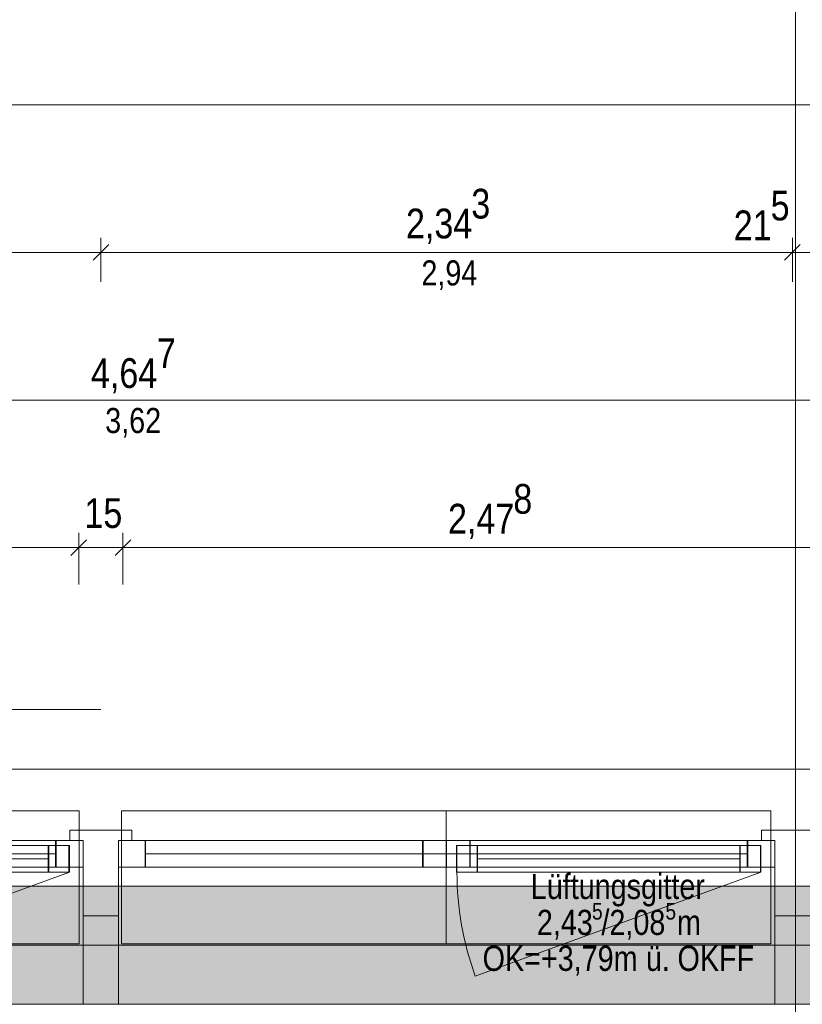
# Model space of a CAD drawing. Extents: x -720 to 300, y 62 to 1162.
# Tile 251 of 256: x -59 to -6, y 996 to 1063. Entities that reach past the tile are written whole.
import ezdxf
from ezdxf.lldxf.tags import DXFTag

# ---------------------------------------------------------------- set-up
doc = ezdxf.new("R2010")
doc.units = 0
doc.layers.get('0').update_dxf_attribs({"lineweight": 13})
for name, color, linetype, lineweight, true_color in [('30 -33 Aussenwände- 7 Fassade_ Elemente', 7, 'Continuous', 9, 0x00aacc), ('30 -35 Decken- 1 Konstruktion-Träger- Stahlbeton', 7, 'Continuous', 13, 0x33aa00), ('70 -72 Beschriftung- 1 Beschriftung allgemein', 7, 'Continuous', 9, 0xff6633), ('70 -75 Raumstempel-2 Verweislinie', 7, 'Continuous', 9, 0xff6600), ('70 -76 Bemaßung- 2 Allgemein', 9, 'Continuous', 5, 0x808080), ('iwb_Schraffur_Unterzug', 7, 'Continuous', 5, 0xffffcc)]:
    doc.layers.add(name, color=color, linetype=linetype, lineweight=lineweight, true_color=true_color)
for name, color, linetype, lineweight in [('30 -33 Aussenwände- 8 Sonnenschutz', 7, 'Continuous', 9), ('70 -71 Achsen- 1 Gebäudeachsen', 7, 'STRICHPUNKT2-A06G93UB8I', 18), ('Keine-1', 7, 'Continuous', 15)]:
    doc.layers.add(name, color=color, linetype=linetype, lineweight=lineweight)
doc.styles.get("Standard").update_dxf_attribs({"font": 'ARIALN.TTF'})
tags = doc.linetypes.add('fein_strichliert-A06G93UC8I', pattern=[4, 1, -2, 1]).pattern_tags.tags
tags[8:9] = [DXFTag(74, 4), DXFTag(75, 0), DXFTag(340, '0'), DXFTag(46, 0.0), DXFTag(50, 0.0), DXFTag(44, 0.0), DXFTag(45, 0.0)]
tags[6:7] = [DXFTag(74, 4), DXFTag(75, 0), DXFTag(340, '0'), DXFTag(46, 0.0), DXFTag(50, 0.0), DXFTag(44, 0.0), DXFTag(45, 0.0)]
tags[4:5] = [DXFTag(74, 4), DXFTag(75, 0), DXFTag(340, '0'), DXFTag(46, 0.0), DXFTag(50, 0.0), DXFTag(44, 0.0), DXFTag(45, 0.0)]
tags = doc.linetypes.add('STRICHPUNKT2-A06G93UB8I', pattern=[12.7, 6.35, -3.175, 0, -3.175]).pattern_tags.tags
tags[10:11] = [DXFTag(74, 4), DXFTag(75, 0), DXFTag(340, '0'), DXFTag(46, 0.0), DXFTag(50, 0.0), DXFTag(44, 0.0), DXFTag(45, 0.0)]
tags[8:9] = [DXFTag(74, 4), DXFTag(75, 0), DXFTag(340, '0'), DXFTag(46, 0.0), DXFTag(50, 0.0), DXFTag(44, 0.0), DXFTag(45, 0.0)]
tags[6:7] = [DXFTag(74, 4), DXFTag(75, 0), DXFTag(340, '0'), DXFTag(46, 0.0), DXFTag(50, 0.0), DXFTag(44, 0.0), DXFTag(45, 0.0)]
tags[4:5] = [DXFTag(74, 4), DXFTag(75, 0), DXFTag(340, '0'), DXFTag(46, 0.0), DXFTag(50, 0.0), DXFTag(44, 0.0), DXFTag(45, 0.0)]

# ---------------------------------------------------------------- blocks, each defined once
blk = doc.blocks.new('Referenz-A06G93UD8I')
at = {"layer": '30 -33 Aussenwände- 7 Fassade_ Elemente', "color": 0, "linetype": 'Continuous', "lineweight": -2, "ltscale": 0.13}
for p, q in [((-151.453, 1011.852), (-2.253, 1011.852)), ((-55.52, 1007.012), (-55.52, 1007.712)), ((-55.52, 1007.712), (-51.32, 1007.712)), ((-51.32, 1007.712), (-51.32, 1007.012)), ((-5.353, 1007.712), (-8.653, 1007.712)), ((-8.653, 1007.712), (-8.653, 1007.012)), ((-54.62, 1007.012), (-76.853, 1007.012)), ((-55.553, 1006.662), (-76.153, 1006.662)), ((-56.953, 1004.862), (-56.953, 1006.662)), ((-56.953, 1006.662), (-55.553, 1006.662)), ((-56.453, 1007.012), (-56.453, 1005.212)), ((-54.62, 1007.012), (-56.453, 1007.012)), ((-55.553, 1006.662), (-55.553, 1004.862)), ((-55.553, 1004.862), (-55.553, 1006.662)), ((-54.62, 1007.012), (-55.52, 1007.012)), ((-54.62, 1005.212), (-54.62, 1007.012)), ((-54.62, 1001.912), (-54.62, 1007.012)), ((-54.62, 1005.212), (-54.62, 1007.012)), ((-52.22, 1007.012), (-52.22, 1005.212)), ((-52.22, 1007.012), (-52.22, 1005.212)), ((-52.22, 1007.012), (-52.22, 1001.912)), ((-51.32, 1007.012), (-52.22, 1007.012)), ((-29.986, 1007.012), (-52.22, 1007.012)), ((-50.386, 1007.012), (-52.22, 1007.012)), ((-50.386, 1005.212), (-50.386, 1007.012)), ((-31.586, 1005.212), (-31.586, 1007.012)), ((-31.586, 1007.012), (-29.986, 1007.012)), ((-7.753, 1007.012), (-29.986, 1007.012)), ((-29.986, 1007.012), (-29.986, 1005.212)), ((-29.986, 1007.012), (-28.386, 1007.012)), ((-29.986, 1007.012), (-29.986, 1005.212)), ((-29.286, 1006.662), (-27.886, 1006.662)), ((-29.286, 1004.862), (-29.286, 1006.662)), ((-29.286, 1006.662), (-29.286, 1004.862)), ((-8.686, 1006.662), (-29.286, 1006.662)), ((-28.386, 1007.012), (-28.386, 1005.212)), ((-27.886, 1006.662), (-27.886, 1004.862)), ((-10.086, 1004.862), (-10.086, 1006.662)), ((-10.086, 1006.662), (-8.686, 1006.662)), ((-9.586, 1007.012), (-9.586, 1005.212)), ((-7.753, 1007.012), (-9.586, 1007.012)), ((-8.686, 1004.862), (-8.686, 1006.662)), ((-8.686, 1006.662), (-8.686, 1004.862)), ((-8.653, 1007.012), (-7.753, 1007.012)), ((-7.753, 1005.212), (-7.753, 1007.012)), ((-7.753, 1007.012), (-7.753, 1001.912)), ((-7.753, 1005.212), (-7.753, 1007.012)), ((-31.586, 1006.112), (-50.386, 1006.112)), ((-74.753, 1005.762), (-56.953, 1005.762)), ((-27.886, 1005.762), (-10.086, 1005.762)), ((-76.853, 1005.212), (-54.62, 1005.212)), ((-76.153, 1004.862), (-55.553, 1004.862)), ((-55.553, 1004.862), (-56.953, 1004.862)), ((-56.453, 1005.212), (-54.62, 1005.212)), ((-52.22, 1005.212), (-29.986, 1005.212)), ((-52.22, 1005.212), (-50.386, 1005.212)), ((-29.986, 1005.212), (-31.586, 1005.212)), ((-29.986, 1005.212), (-7.753, 1005.212)), ((-28.386, 1005.212), (-29.986, 1005.212)), ((-27.886, 1004.862), (-29.286, 1004.862)), ((-29.286, 1004.862), (-8.686, 1004.862)), ((-8.686, 1004.862), (-10.086, 1004.862)), ((-9.586, 1005.212), (-7.753, 1005.212)), ((-52.22, 1001.912), (-54.62, 1001.912)), ((-54.62, 1001.912), (-52.22, 1001.912)), ((-54.62, 995.912), (-54.62, 1001.912)), ((-52.22, 1001.912), (-52.22, 995.912)), ((-7.753, 995.912), (-7.753, 1001.912)), ((-7.753, 1001.912), (-5.353, 1001.912)), ((-5.353, 995.912), (-148.353, 995.912)), ((-52.22, 995.912), (-54.62, 995.912)), ((-5.353, 995.912), (-7.753, 995.912))]:
    blk.add_line(p, q, dxfattribs=at)
at = {"layer": '30 -33 Aussenwände- 7 Fassade_ Elemente', "color": 0, "lineweight": -2}
for p, q in [((-98.886, 1009.012), (-54.886, 1009.012)), ((-76.886, 1009.012), (-54.886, 1009.012)), ((-54.886, 1009.012), (-54.886, 1007.012)), ((-52.02, 1009.012), (-8.02, 1009.012)), ((-52.02, 1007.012), (-52.02, 1009.012)), ((-52.02, 1009.012), (-30.02, 1009.012)), ((-30.02, 1009.012), (-8.02, 1009.012)), ((-30.02, 1009.012), (-30.02, 1007.012)), ((-8.02, 1009.012), (-8.02, 1007.012)), ((-97.286, 1007.012), (-56.486, 1007.012)), ((-75.286, 1007.012), (-56.486, 1007.012)), ((-74.786, 1006.662), (-56.986, 1006.662)), ((-56.986, 1004.862), (-56.986, 1006.662)), ((-56.986, 1006.662), (-55.586, 1006.662)), ((-54.886, 1007.012), (-56.486, 1007.012)), ((-56.486, 1007.012), (-56.486, 1005.212)), ((-55.586, 1006.662), (-55.586, 1004.862)), ((-54.886, 1005.212), (-54.886, 1007.012)), ((-52.02, 1007.012), (-50.42, 1007.012)), ((-52.02, 1005.212), (-52.02, 1007.012)), ((-50.42, 1007.012), (-9.62, 1007.012)), ((-50.42, 1007.012), (-31.62, 1007.012)), ((-50.42, 1005.212), (-50.42, 1007.012)), ((-31.62, 1005.212), (-31.62, 1007.012)), ((-30.02, 1007.012), (-31.62, 1007.012)), ((-30.02, 1005.212), (-30.02, 1007.012)), ((-30.02, 1007.012), (-28.42, 1007.012)), ((-29.32, 1004.862), (-29.32, 1006.662)), ((-29.32, 1006.662), (-27.92, 1006.662)), ((-28.42, 1007.012), (-9.62, 1007.012)), ((-28.42, 1007.012), (-28.42, 1005.212)), ((-27.92, 1006.662), (-10.12, 1006.662)), ((-27.92, 1006.662), (-27.92, 1004.862)), ((-10.12, 1006.662), (-8.72, 1006.662)), ((-10.12, 1006.662), (-10.12, 1004.862)), ((-8.02, 1007.012), (-9.62, 1007.012)), ((-9.62, 1007.012), (-9.62, 1005.212)), ((-8.72, 1004.862), (-8.72, 1006.662)), ((-8.02, 1005.212), (-8.02, 1007.012)), ((-56.486, 1006.112), (-97.286, 1006.112)), ((-9.62, 1006.112), (-50.42, 1006.112)), ((-31.62, 1006.112), (-50.42, 1006.112)), ((-74.786, 1005.762), (-56.986, 1005.762)), ((-27.92, 1005.762), (-10.12, 1005.762)), ((-56.486, 1005.212), (-97.286, 1005.212)), ((-56.986, 1004.862), (-74.786, 1004.862)), ((-55.586, 1004.862), (-56.986, 1004.862)), ((-56.486, 1005.212), (-54.886, 1005.212)), ((-54.886, 1000.012), (-54.886, 1005.212)), ((-50.42, 1005.212), (-52.02, 1005.212)), ((-52.02, 1005.212), (-52.02, 1000.012)), ((-9.62, 1005.212), (-50.42, 1005.212)), ((-31.62, 1005.212), (-50.42, 1005.212)), ((-31.62, 1005.212), (-30.02, 1005.212)), ((-30.02, 1005.212), (-30.02, 1000.012)), ((-28.42, 1005.212), (-30.02, 1005.212)), ((-27.92, 1004.862), (-29.32, 1004.862)), ((-10.12, 1004.862), (-27.92, 1004.862)), ((-8.72, 1004.862), (-10.12, 1004.862)), ((-9.62, 1005.212), (-8.02, 1005.212)), ((-8.02, 1000.012), (-8.02, 1005.212)), ((-98.886, 1000.012), (-54.886, 1000.012)), ((-76.886, 1000.012), (-54.886, 1000.012)), ((-52.02, 1000.012), (-30.02, 1000.012)), ((-52.02, 1000.012), (-8.02, 1000.012)), ((-30.02, 1000.012), (-8.02, 1000.012))]:
    blk.add_line(p, q, dxfattribs=at)
at = {"layer": '30 -33 Aussenwände- 7 Fassade_ Elemente', "color": 0, "linetype": 'fein_strichliert-A06G93UC8I', "lineweight": -2, "ltscale": 0.13}
for p, q in [((-55.553, 1004.862), (-74.911, 997.817)), ((-8.686, 1004.862), (-28.044, 997.817))]:
    blk.add_line(p, q, dxfattribs=at)
blk.add_ellipse((-8.686, 1004.862), major_axis=(-20.6, 0), ratio=1, start_param=0, end_param=0.349066, dxfattribs=at)
at = {"layer": '30 -33 Aussenwände- 8 Sonnenschutz', "color": 0, "linetype": 'Continuous', "lineweight": -2, "ltscale": 0.13}
blk.add_line((-53.42, 1015.892), (-100.42, 1015.892), dxfattribs=at)
at = {"layer": '30 -35 Decken- 1 Konstruktion-Träger- Stahlbeton', "color": 0, "linetype": 'fein_strichliert-A06G93UC8I', "lineweight": -2, "ltscale": 0.13}
blk.add_line((76.456, 1003.912), (-682.362, 1003.912), dxfattribs=at)
at = {"layer": '70 -71 Achsen- 1 Gebäudeachsen', "color": 0, "linetype": 'STRICHPUNKT2-A06G93UB8I', "lineweight": -2, "ltscale": 0.13}
blk.add_line((-682.362, 999.912), (76.456, 999.912), dxfattribs=at)
at = {"layer": '70 -75 Raumstempel-2 Verweislinie', "color": 0, "linetype": 'Continuous', "lineweight": -2, "ltscale": 0.13}
blk.add_line((-6.354, 1104.852), (-6.354, 989.062), dxfattribs=at)
at = {"layer": '70 -76 Bemaßung- 2 Allgemein', "color": 0, "linetype": 'Continuous', "lineweight": -2, "ltscale": 0.13}
for p, q in [((76.456, 1056.852), (-682.362, 1056.852)), ((-53.95, 1046.322), (-52.889, 1047.383)), ((-52.889, 1047.383), (-53.95, 1046.322)), ((-53.42, 1044.852), (-53.42, 1047.852)), ((-53.42, 1044.852), (-53.42, 1047.852)), ((-6.022, 1047.383), (-7.084, 1046.322)), ((-6.022, 1047.383), (-7.084, 1046.322)), ((-6.553, 1044.852), (-6.553, 1047.852)), ((-6.553, 1044.852), (-6.553, 1047.852)), ((-54.48, 1046.852), (-99.226, 1046.852)), ((-52.92, 1046.852), (-54.48, 1046.852)), ((-53.92, 1046.852), (-52.359, 1046.852)), ((-7.613, 1046.852), (-52.359, 1046.852)), ((-7.613, 1046.852), (-8.674, 1046.852)), ((-6.053, 1046.852), (-7.613, 1046.852)), ((-6.053, 1046.852), (-7.613, 1046.852)), ((-2.253, 1046.852), (-6.553, 1046.852)), ((-5.913, 1036.852), (-96.726, 1036.852)), ((-4.353, 1036.852), (-5.913, 1036.852)), ((-54.389, 1027.383), (-55.45, 1026.322)), ((-54.389, 1027.383), (-55.45, 1026.322)), ((-54.92, 1024.352), (-54.92, 1027.852)), ((-54.92, 1024.352), (-54.92, 1027.852)), ((-52.45, 1026.322), (-51.389, 1027.383)), ((-52.45, 1026.322), (-51.389, 1027.383)), ((-51.92, 1024.352), (-51.92, 1027.852)), ((-51.92, 1024.352), (-51.92, 1027.852)), ((-55.98, 1026.852), (-96.726, 1026.852)), ((-55.98, 1026.852), (-57.04, 1026.852)), ((-53.92, 1026.852), (-55.98, 1026.852)), ((-53.92, 1026.852), (-55.98, 1026.852)), ((-51.92, 1026.852), (-54.92, 1026.852)), ((-52.92, 1026.852), (-50.859, 1026.852)), ((-52.92, 1026.852), (-50.859, 1026.852)), ((-50.859, 1026.852), (-49.799, 1026.852)), ((-3.413, 1026.852), (-50.859, 1026.852))]:
    blk.add_line(p, q, dxfattribs=at)
at = {"layer": 'Keine-1', "color": 0, "linetype": 'fein_strichliert-A06G93UC8I', "lineweight": -2, "ltscale": 0.13}
blk.add_line((-682.362, 1011.85), (76.456, 1011.851), dxfattribs=at)
at = {"layer": '30 -33 Aussenwände- 7 Fassade_ Elemente', "color": 0, "linetype": 'ByBlock', "lineweight": -2, "ltscale": 0.13, "insert": (-82.996, 1024.231), "char_height": 2, "attachment_point": 1}
blk.add_mtext('{\\fArial Narrow;BRH 85cm ab OK FF}', dxfattribs=at)
at = {"layer": '70 -72 Beschriftung- 1 Beschriftung allgemein', "color": 0, "linetype": 'Continuous', "lineweight": -2, "ltscale": 0.13, "attachment_point": 1}
for s, insert, char_height in [('{\\fArial Narrow;Lüftungsgitter}', (-24.285, 1004.747), 1.7), ('{\\fArial Narrow;5}', (-20.135, 1002.785), 1.13339), ('{\\fArial Narrow;5}', (-15.161, 1002.785), 1.13339), ('{\\fArial Narrow;2,43}', (-23.872, 1002.313), 1.7), ('{\\fArial Narrow;/2,08}', (-19.497, 1002.313), 1.7), ('{\\fArial Narrow;m}', (-14.378, 1002.313), 1.7), ('{\\fArial Narrow;OK=+3,79m}', (-27.549, 999.877), 1.7), ('{\\fArial Narrow;ü.}', (-16.484, 999.877), 1.7), ('{\\fArial Narrow;OKFF}', (-14.342, 999.877), 1.7)]:
    blk.add_mtext(s, dxfattribs=dict(at, insert=insert, char_height=char_height))
at = {"layer": '70 -76 Bemaßung- 2 Allgemein', "color": 0, "linetype": 'Continuous', "lineweight": -2, "ltscale": 0.13, "attachment_point": 1}
for s, insert, char_height in [('{\\fArial Narrow;3}', (-28.314, 1051.163), 2.01377), ('{\\fArial Narrow;5}', (-8.028, 1051.037), 2.01377), ('{\\fArial Narrow;2,34}', (-32.74, 1049.82), 2.01377), ('{\\fArial Narrow;21}', (-10.53, 1049.694), 2.01377), ('{\\fArial Narrow;2,94}', (-31.697, 1046.315), 1.7), ('{\\fArial Narrow;7}', (-49.621, 1041.029), 2.01377), ('{\\fArial Narrow;4,64}', (-54.088, 1039.686), 2.01377), ('{\\fArial Narrow;3,62}', (-53.125, 1036.315), 1.7), ('{\\fArial Narrow;8}', (-25.466, 1031.163), 2.01377), ('{\\fArial Narrow;15}', (-54.531, 1030.203), 2.01377), ('{\\fArial Narrow;2,47}', (-29.892, 1029.82), 2.01377)]:
    blk.add_mtext(s, dxfattribs=dict(at, insert=insert, char_height=char_height))
blk = doc.blocks.new('Referenz-A06G93UF8I')
at = {"layer": 'iwb_Schraffur_Unterzug', "linetype": 'Continuous', "ltscale": 0.13}
for points in [[(-682.362, 1003.912), (76.456, 1003.912), (76.456, 1001.038)], [(-682.362, 1003.912), (76.456, 1001.038), (-682.362, 1000.171)], [(-682.362, 1000.171), (76.456, 1001.038), (76.456, 998.786)], [(-682.362, 1000.171), (76.456, 998.786), (-682.362, 999.653)], [(-682.362, 999.653), (76.456, 998.786), (76.456, 995.912)], [(-682.362, 999.653), (76.456, 995.912), (-682.362, 995.912)]]:
    blk.add_solid(points, dxfattribs=at)

msp = doc.modelspace()

# ---------------------------------------------------------------- block references
at = {"color": 8, "lineweight": 13, "ltscale": 0.13, "true_color": 0x808080}
msp.add_blockref('Referenz-A06G93UD8I', (0, 0), dxfattribs=at)
at = {"color": 8, "lineweight": 25, "ltscale": 0.25, "true_color": 0x808080}
msp.add_blockref('Referenz-A06G93UF8I', (0, 0), dxfattribs=at)

doc.saveas('drawing.dxf')
